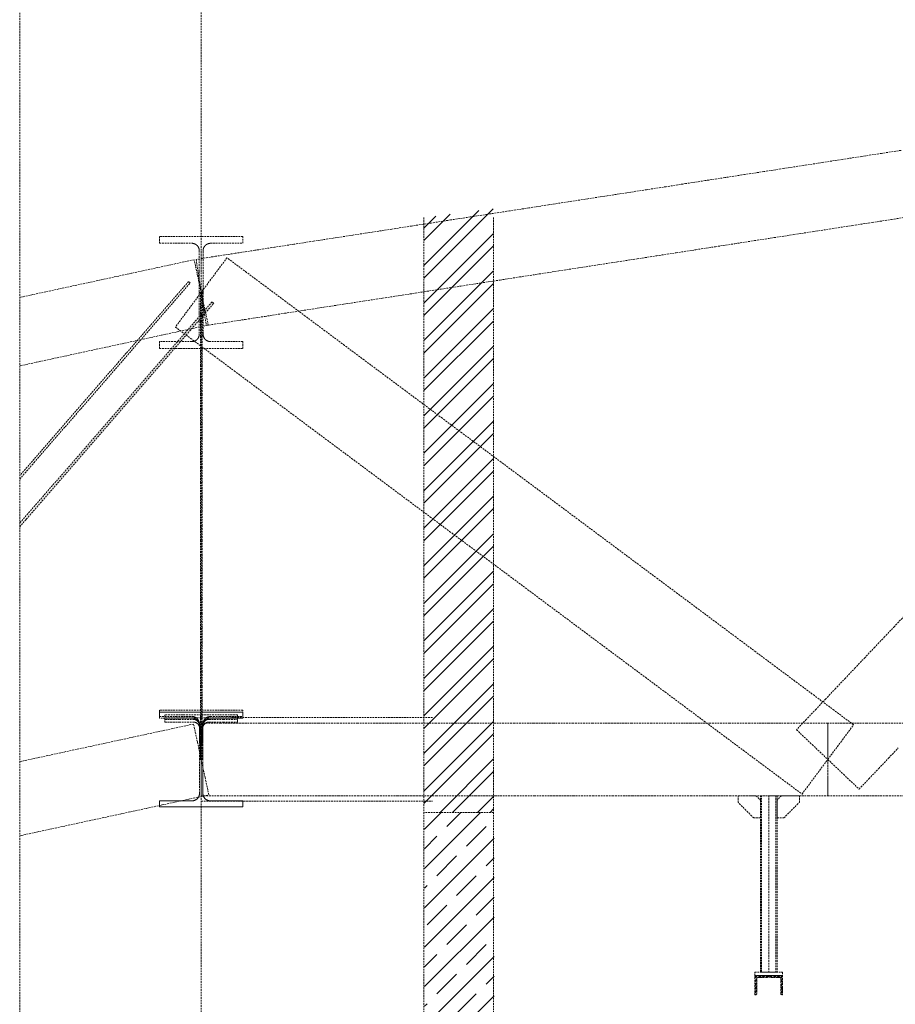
# Model space of a CAD drawing. Header units: millimetres. Extents: x -176817 to 571382, y -58489 to 156123.
# Tile 224 of 256: x 137759 to 140903, y 123536 to 127070. Entities that reach past the tile are written whole.
import ezdxf

# ---------------------------------------------------------------- set-up
doc = ezdxf.new("R2010")
doc.units = ezdxf.units.MM
doc.header["$LTSCALE"] = 0.2
doc.linetypes.add('HIDDEN', pattern=[9.525, 6.35, -3.175])
doc.layers.add('-AAA Podkład', color=252, linetype='Continuous', lineweight=13)

msp = doc.modelspace()

# ---------------------------------------------------------------- hatches: boundary and pattern name
at = {"layer": '-AAA Podkład', "linetype": 'HIDDEN', "ltscale": 5}
h = msp.add_hatch(dxfattribs=at)
h.set_pattern_fill('ANSI32', color=256, scale=10, style=0)
h.set_pattern_definition([(45, (26603.97, 77565.27), (-67.35192, 67.35192), []), (45, (26648.87, 77565.27), (-67.35192, 67.35192), [])])
h.paths.add_polyline_path([(139460.9118, 126391.9552), (139460.9118, 124225.2658), (139210.9118, 124225.2658), (139210.9118, 126359.8439)])
h = msp.add_hatch(dxfattribs=at)
h.set_pattern_fill('JIS_STN_1E', color=256, scale=100, style=0)
h.set_pattern_definition([(45, (118185.63, 198032.11), (-70.71068, 70.71068), []), (45, (118256.13, 198032.11), (-70.71068, 70.71068), [100, -50])])
h.paths.add_polyline_path([(139462.7207, 124225.314), (139212.8036, 124225.314), (139212.8036, 122475.3751), (139462.7207, 122475.423), (139462.7207, 122551.4232), (139455.9666, 122551.4232), (139453.3024, 122551.4), (139453.3024, 122550.4232), (139341.1195, 122550.4232), (139338.6491, 122557.4232), (139341.1195, 122564.4232), (139455.9666, 122564.4232), (139455.9666, 122563.4232), (139462.7207, 122563.4232)])
h = msp.add_hatch(dxfattribs=at)
h.set_pattern_fill('ANSI32', color=256)
h.set_pattern_definition([(45, (89089.003, 119094.125), (-6.7351921, 6.7351921), []), (45, (89093.493, 119094.125), (-6.7351921, 6.7351921), [])])
h.paths.add_polyline_path([(140398.7675, 123640.2658), (140448.7675, 123640.2658), (140448.7675, 123638.3544, -0.414213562), (140443.6789, 123633.2658), (140405.7675, 123633.2658), (140405.7675, 123575.3544, -0.414213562), (140400.6789, 123570.2658), (140398.7675, 123570.2658)])
h.paths.add_polyline_path([(140448.7675, 123638.3544), (140448.7675, 123640.2658), (140498.7675, 123640.2658), (140498.7675, 123570.2658), (140496.8561, 123570.2658, -0.414213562), (140491.7675, 123575.3544), (140491.7675, 123633.2658), (140453.8561, 123633.2658, -0.414213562)])

# ---------------------------------------------------------------- linework, layer by layer
for p, q in [((138410.9118, 154623.4714), (138410.9118, 103624.3027)), ((139210.9118, 126359.8439, 0), (139210.9118, 122475.3269, 0)), ((139460.8289, 126359.8439, 0), (139460.8289, 122475.3269, 0)), ((140448.7675, 124285.2658, 0), (140448.7675, 123652.2658, 0)), ((139460.9118, 124225.2658, 0), (139210.9118, 124225.2658, 0))]:
    msp.add_line(p, q, dxfattribs=at)
at = {"layer": '-AAA Podkład', "linetype": 'HIDDEN', "ltscale": 5, "extrusion": (0, 1, 0)}
for p, q in [((138520.9118, 124565.2658), (139240.9118, 124565.2658)), ((138410.9118, 124265.2658), (139240.9118, 124265.2658))]:
    msp.add_line(p, q, dxfattribs=at)
at = {"layer": '-AAA Podkład', "linetype": 'HIDDEN', "ltscale": 5}
msp.add_lwpolyline([(175983.6053, 129267.0338), (137759.1691, 129267.0338), (137759.1691, 121876.9135), (175983.6053, 121876.9135)], close=True, dxfattribs=at)
for points in [[(140923.8328, 126601.3765), (140853.5203, 126590.5093), (140783.2078, 126579.6421), (140712.8953, 126568.775), (140642.5828, 126557.9078), (140572.2703, 126547.0406), (140501.9578, 126536.1734), (140431.6453, 126525.3062), (140361.3328, 126514.439), (140291.0203, 126503.5718), (140220.7078, 126492.7046), (140150.3953, 126481.8375), (140080.0828, 126470.9703), (140009.7703, 126460.1031), (139939.4578, 126449.2359), (139869.1453, 126438.3687), (139798.8328, 126427.5015), (139728.5203, 126416.6343), (139658.2078, 126405.7671), (139587.8953, 126394.9), (139517.5828, 126384.0328), (139447.2703, 126373.1656), (139376.9578, 126362.2984), (139306.6453, 126351.4312), (139236.3328, 126340.564), (139166.0203, 126329.6968), (139095.7078, 126318.8296), (139025.3953, 126307.9625), (138955.0828, 126297.0953), (138884.7703, 126286.2281), (138814.4578, 126275.3609), (138744.1453, 126264.4937), (138673.8328, 126253.6265), (138603.5203, 126242.7593), (138533.2078, 126231.8921), (138462.8953, 126221.025), (138392.5828, 126210.1578), (138401.7473, 126150.8618), (138410.9118, 126091.5658), (138420.0763, 126032.2699), (138429.2409, 125972.9739), (138499.5534, 125983.8411), (138569.8659, 125994.7083), (138640.1784, 126005.5755), (138710.4909, 126016.4427), (138780.8034, 126027.3098), (138851.1159, 126038.177), (138921.4284, 126049.0442), (138991.7409, 126059.9114), (139062.0534, 126070.7786), (139132.3659, 126081.6458), (139202.6784, 126092.513), (139272.9909, 126103.3802), (139343.3034, 126114.2473), (139413.6159, 126125.1145), (139483.9284, 126135.9817), (139554.2409, 126146.8489), (139624.5534, 126157.7161), (139694.8659, 126168.5833), (139765.1784, 126179.4505), (139835.4909, 126190.3177), (139905.8034, 126201.1848), (139976.1159, 126212.052), (140046.4284, 126222.9192), (140116.7409, 126233.7864), (140187.0534, 126244.6536), (140257.3659, 126255.5208), (140327.6784, 126266.388), (140397.9909, 126277.2552), (140468.3034, 126288.1223), (140538.6159, 126298.9895), (140608.9284, 126309.8567), (140679.2409, 126320.7239), (140749.5534, 126331.5911), (140819.8659, 126342.4583), (140890.1784, 126353.3255), (140960.4909, 126364.1927)], [(138404.1618, 126240.7668), (138404.1618, 126166.1663), (138404.1618, 126091.5658), (138417.6618, 126091.5658), (138417.6618, 126166.1663), (138417.6618, 126240.7668), (138417.67, 126241.4304), (138417.6943, 126242.0933), (138417.735, 126242.7552), (138417.7917, 126243.4159), (138417.8647, 126244.0749), (138417.9538, 126244.7321), (138418.059, 126245.387), (138418.1803, 126246.0395), (138418.3174, 126246.6882), (138418.4702, 126247.3331), (138418.6388, 126247.9738), (138418.8229, 126248.6101), (138419.0226, 126249.2417), (138419.2377, 126249.8684), (138419.4682, 126250.4897), (138419.7139, 126251.1056), (138419.975, 126251.7159), (138420.2508, 126252.3194), (138420.5413, 126252.9158), (138420.8463, 126253.5049), (138421.1657, 126254.0862), (138421.4992, 126254.6597), (138421.8468, 126255.2249), (138422.2083, 126255.7817), (138422.5833, 126256.3293), (138422.9715, 126256.8673), (138423.3725, 126257.3954), (138423.7864, 126257.9135), (138424.2128, 126258.4212), (138424.6517, 126258.9184), (138425.1027, 126259.4048), (138425.5658, 126259.8803), (138426.0403, 126260.3441), (138426.5258, 126260.7959), (138427.0221, 126261.2355), (138427.529, 126261.6628), (138428.0463, 126262.0775), (138428.5736, 126262.4795), (138429.1108, 126262.8684), (138429.6576, 126263.2442), (138430.2134, 126263.6064), (138430.7775, 126263.9546), (138431.3499, 126264.2887), (138431.9302, 126264.6087), (138432.5181, 126264.9143), (138433.1135, 126265.2054), (138433.7161, 126265.4819), (138434.3256, 126265.7436), (138434.9415, 126265.9904), (138435.563, 126266.2218), (138436.1899, 126266.4378), (138436.8218, 126266.6383), (138437.4585, 126266.8233), (138438.0996, 126266.9925), (138438.7448, 126267.146), (138439.3939, 126267.2836), (138440.0458, 126267.4052), (138440.7001, 126267.5106), (138441.3567, 126267.5999), (138442.0151, 126267.673), (138442.6751, 126267.7299), (138443.3365, 126267.7706), (138443.9988, 126267.7951), (138444.6618, 126267.8032), (138502.7868, 126267.8032), (138560.9118, 126267.8032), (138560.9118, 126291.8356), (138485.9118, 126291.8356), (138410.9118, 126291.8356), (138335.9118, 126291.8356), (138260.9118, 126291.8356), (138260.9118, 126267.8032), (138319.0368, 126267.8032), (138377.1618, 126267.8032), (138377.8255, 126267.7951), (138378.4884, 126267.7706), (138379.1503, 126267.7298), (138379.8109, 126267.6728), (138380.47, 126267.5995), (138381.1271, 126267.5101), (138381.782, 126267.4044), (138382.4344, 126267.2827), (138383.0831, 126267.145), (138383.7278, 126266.9916), (138384.3684, 126266.8224), (138385.0045, 126266.6375), (138385.6359, 126266.4371), (138386.2622, 126266.2212), (138386.8833, 126265.9899), (138387.4988, 126265.7433), (138388.1088, 126265.4813), (138388.7119, 126265.2046), (138389.3078, 126264.9131), (138389.8963, 126264.6072), (138390.4772, 126264.2868), (138391.05, 126263.9523), (138391.6146, 126263.6036), (138392.1707, 126263.2411), (138392.7176, 126262.865), (138393.2549, 126262.4759), (138393.7822, 126262.0737), (138394.2994, 126261.6589), (138394.8063, 126261.2314), (138395.3026, 126260.7916), (138395.7881, 126260.3395), (138396.2626, 126259.8755), (138396.7255, 126259.4001), (138397.1763, 126258.9136), (138397.6149, 126258.4164), (138398.0412, 126257.9087), (138398.4549, 126257.3906), (138398.8558, 126256.8625), (138399.2437, 126256.3245), (138399.6184, 126255.777), (138399.9796, 126255.2206), (138400.3267, 126254.6558), (138400.6599, 126254.0829), (138400.9788, 126253.5021), (138401.2834, 126252.9136), (138401.5736, 126252.3177), (138401.8492, 126251.7147), (138402.11, 126251.1049), (138402.3559, 126250.4886), (138402.5865, 126249.8668), (138402.8017, 126249.2396), (138403.0015, 126248.6074), (138403.1858, 126247.9706), (138403.3544, 126247.3293), (138403.5073, 126246.6839), (138403.6443, 126246.0347), (138403.7654, 126245.3828), (138403.8704, 126244.7284), (138403.9593, 126244.0719), (138404.0321, 126243.4134), (138404.0888, 126242.7534), (138404.1294, 126242.0921), (138404.1537, 126241.4298), (138404.1618, 126240.7668)], [(137759.1691, 125827.8572), (137763.0748, 125828.7018), (137819.1748, 125840.833), (137875.2748, 125852.9643), (137931.3748, 125865.0955), (137987.4748, 125877.2268), (138043.5748, 125889.358), (138099.6748, 125901.4893), (138155.7748, 125913.6205), (138211.8748, 125925.7518), (138267.9748, 125937.883), (138324.0748, 125950.0143), (138380.1748, 125962.1455), (138436.2748, 125974.2768), (138423.5933, 126032.9213), (138410.9118, 126091.5658), (138398.2303, 126150.2104), (138385.5489, 126208.8549), (138329.4489, 126196.7236), (138273.3489, 126184.5924), (138217.2489, 126172.4611), (138161.1489, 126160.3299), (138105.0489, 126148.1986), (138048.9489, 126136.0674), (137992.8489, 126123.9361), (137936.7489, 126111.8049), (137880.6489, 126099.6736), (137824.5489, 126087.5424), (137768.4489, 126075.4111), (137759.1691, 126073.4044)], [(140568.3083, 124290.9695), (140614.6101, 124353.1177), (140660.9118, 124415.2658), (140707.2136, 124477.414), (140753.5154, 124539.5622), (140683.2029, 124591.9466), (140612.8904, 124644.3309), (140542.5779, 124696.7153), (140472.2654, 124749.0997), (140401.9529, 124801.4841), (140331.6404, 124853.8684), (140261.3279, 124906.2528), (140191.0154, 124958.6372), (140120.7029, 125011.0216), (140050.3904, 125063.4059), (139980.0779, 125115.7903), (139909.7654, 125168.1747), (139839.4529, 125220.5591), (139769.1404, 125272.9434), (139698.8279, 125325.3278), (139628.5154, 125377.7122), (139558.2029, 125430.0966), (139487.8904, 125482.4809), (139417.5779, 125534.8653), (139347.2654, 125587.2497), (139276.9529, 125639.6341), (139206.6404, 125692.0184), (139136.3279, 125744.4028), (139066.0154, 125796.7872), (138995.7029, 125849.1716), (138925.3904, 125901.5559), (138855.0779, 125953.9403), (138784.7654, 126006.3247), (138714.4529, 126058.7091), (138644.1404, 126111.0934), (138573.8279, 126163.4778), (138503.5154, 126215.8622), (138457.2136, 126153.714), (138410.9118, 126091.5658), (138364.6101, 126029.4177), (138318.3083, 125967.2695), (138388.6208, 125914.8851), (138458.9333, 125862.5007), (138529.2458, 125810.1164), (138599.5583, 125757.732), (138669.8708, 125705.3476), (138740.1833, 125652.9632), (138810.4958, 125600.5789), (138880.8083, 125548.1945), (138951.1208, 125495.8101), (139021.4333, 125443.4257), (139091.7458, 125391.0414), (139162.0583, 125338.657), (139232.3708, 125286.2726), (139302.6833, 125233.8882), (139372.9958, 125181.5039), (139443.3083, 125129.1195), (139513.6208, 125076.7351), (139583.9333, 125024.3507), (139654.2458, 124971.9664), (139724.5583, 124919.582), (139794.8708, 124867.1976), (139865.1833, 124814.8132), (139935.4958, 124762.4289), (140005.8083, 124710.0445), (140076.1208, 124657.6601), (140146.4333, 124605.2757), (140216.7458, 124552.8914), (140287.0583, 124500.507), (140357.3708, 124448.1226), (140427.6833, 124395.7382), (140497.9958, 124343.3539), (140568.3083, 124290.9695)], [(137759.1691, 125421.3357), (137810.673, 125480.5629), (137866.773, 125545.0754), (137922.873, 125609.5879), (137978.973, 125674.1004), (138035.073, 125738.6129), (138091.173, 125803.1254), (138147.273, 125867.6379), (138203.373, 125932.1504), (138259.473, 125996.6629), (138315.573, 126061.1754), (138371.673, 126125.6879), (138365.6363, 126130.9374)], [(138365.6363, 126130.9374), (138309.5363, 126066.4249), (138253.4363, 126001.9124), (138197.3363, 125937.3999), (138141.2363, 125872.8874), (138085.1363, 125808.3749), (138029.0363, 125743.8624), (137972.9363, 125679.3499), (137916.8363, 125614.8374), (137860.7363, 125550.3249), (137804.6363, 125485.8124), (137759.1691, 125433.5272)], [(138260.9118, 125914.7841), (138260.9118, 125890.6775), (138335.9118, 125890.6775), (138410.9118, 125890.6775), (138485.9118, 125890.6775), (138560.9118, 125890.6775), (138560.9118, 125914.7841), (138502.7868, 125914.7841), (138444.6618, 125914.7841), (138443.9971, 125914.7923), (138443.3331, 125914.817), (138442.6702, 125914.858), (138442.0085, 125914.9154), (138441.3485, 125914.9891), (138440.6903, 125915.0791), (138440.0344, 125915.1854), (138439.3811, 125915.3079), (138438.7311, 125915.4465), (138438.085, 125915.601), (138437.4432, 125915.7714), (138436.8058, 125915.9575), (138436.1733, 125916.1593), (138435.5458, 125916.3766), (138434.9237, 125916.6095), (138434.3072, 125916.8577), (138433.6975, 125917.1209), (138433.0947, 125917.3989), (138432.4992, 125917.6916), (138431.9111, 125917.9988), (138431.3307, 125918.3204), (138430.7584, 125918.6562), (138430.1943, 125919.0061), (138429.6387, 125919.3699), (138429.0918, 125919.7477), (138428.5546, 125920.1386), (138428.0273, 125920.5424), (138427.5102, 125920.9591), (138427.0035, 125921.3883), (138426.5074, 125921.8299), (138426.0221, 125922.2837), (138425.5479, 125922.7495), (138425.0856, 125923.2265), (138424.6353, 125923.7146), (138424.1972, 125924.2133), (138423.7715, 125924.7226), (138423.3585, 125925.2422), (138422.9582, 125925.7718), (138422.5709, 125926.3112), (138422.1968, 125926.8601), (138421.8363, 125927.4179), (138421.4897, 125927.9842), (138421.1572, 125928.5585), (138420.8388, 125929.1407), (138420.5348, 125929.7306), (138420.2452, 125930.3277), (138419.9702, 125930.932), (138419.7099, 125931.5431), (138419.4645, 125932.1607), (138419.2343, 125932.784), (138419.0195, 125933.4125), (138418.8201, 125934.0459), (138418.6362, 125934.6841), (138418.4679, 125935.3266), (138418.3154, 125935.9732), (138418.1786, 125936.6237), (138418.0577, 125937.2771), (138417.9528, 125937.9331), (138417.864, 125938.5912), (138417.7913, 125939.2512), (138417.7347, 125939.9128), (138417.6942, 125940.5757), (138417.6699, 125941.2395), (138417.6618, 125941.904), (138417.6618, 126016.7349), (138417.6618, 126091.5658), (138404.1618, 126091.5658), (138404.1618, 126016.7349), (138404.1618, 125941.904), (138404.1537, 125941.2394), (138404.1294, 125940.5755), (138404.0889, 125939.9126), (138404.0323, 125939.2509), (138403.9596, 125938.5908), (138403.8707, 125937.9326), (138403.7659, 125937.2765), (138403.645, 125936.623), (138403.5081, 125935.9727), (138403.3556, 125935.3262), (138403.1874, 125934.6838), (138403.0035, 125934.0459), (138402.8042, 125933.4126), (138402.5894, 125932.7842), (138402.3593, 125932.1611), (138402.1139, 125931.5435), (138401.8537, 125930.9326), (138401.5788, 125930.3285), (138401.2893, 125929.7314), (138400.9853, 125929.1416), (138400.667, 125928.5594), (138400.3345, 125927.9851), (138399.988, 125927.419), (138399.6276, 125926.8612), (138399.2533, 125926.3119), (138398.8658, 125925.7722), (138398.4653, 125925.2424), (138398.052, 125924.7225), (138397.6261, 125924.213), (138397.1878, 125923.714), (138396.7373, 125923.2257), (138396.2746, 125922.7484), (138395.8007, 125922.2829), (138395.3157, 125921.8293), (138394.8198, 125921.3879), (138394.3133, 125920.9589), (138393.7964, 125920.5425), (138393.2694, 125920.1388), (138392.7325, 125919.7481), (138392.1859, 125919.3706), (138391.6302, 125919.0066), (138391.0661, 125918.6567), (138390.4937, 125918.3208), (138389.9133, 125917.9992), (138389.3251, 125917.6919), (138388.7295, 125917.3992), (138388.1266, 125917.1211), (138387.5168, 125916.8579), (138386.9003, 125916.6096), (138386.278, 125916.3767), (138385.6505, 125916.1593), (138385.0178, 125915.9575), (138384.3803, 125915.7713), (138383.7384, 125915.6009), (138383.0922, 125915.4464), (138382.4422, 125915.3078), (138381.7889, 125915.1853), (138381.133, 125915.0791), (138380.4749, 125914.9891), (138379.815, 125914.9154), (138379.1534, 125914.858), (138378.4904, 125914.817), (138377.8265, 125914.7923), (138377.1618, 125914.7841), (138319.0368, 125914.7841), (138260.9118, 125914.7841)], [(138407.9118, 126091.5658), (138407.9118, 126039.1815), (138407.9118, 125986.7971), (138407.9118, 125934.4127), (138407.9118, 125882.0283), (138407.9118, 125829.644), (138407.9118, 125777.2596), (138407.9118, 125724.8752), (138407.9118, 125672.4908), (138407.9118, 125620.1065), (138407.9118, 125567.7221), (138407.9118, 125515.3377), (138407.9118, 125462.9533), (138407.9118, 125410.569), (138407.9118, 125358.1846), (138407.9118, 125305.8002), (138407.9118, 125253.4158), (138407.9118, 125201.0315), (138407.9118, 125148.6471), (138407.9118, 125096.2627), (138407.9118, 125043.8783), (138407.9118, 124991.494), (138407.9118, 124939.1096), (138407.9118, 124886.7252), (138407.9118, 124834.3408), (138407.9118, 124781.9565), (138407.9118, 124729.5721), (138407.9118, 124677.1877), (138407.9118, 124624.8033), (138407.9118, 124572.419), (138407.9118, 124520.0346), (138407.9118, 124467.6502), (138407.9118, 124415.2658), (138413.9118, 124415.2658), (138413.9118, 124467.6502), (138413.9118, 124520.0346), (138413.9118, 124572.419), (138413.9118, 124624.8033), (138413.9118, 124677.1877), (138413.9118, 124729.5721), (138413.9118, 124781.9565), (138413.9118, 124834.3408), (138413.9118, 124886.7252), (138413.9118, 124939.1096), (138413.9118, 124991.494), (138413.9118, 125043.8783), (138413.9118, 125096.2627), (138413.9118, 125148.6471), (138413.9118, 125201.0315), (138413.9118, 125253.4158), (138413.9118, 125305.8002), (138413.9118, 125358.1846), (138413.9118, 125410.569), (138413.9118, 125462.9533), (138413.9118, 125515.3377), (138413.9118, 125567.7221), (138413.9118, 125620.1065), (138413.9118, 125672.4908), (138413.9118, 125724.8752), (138413.9118, 125777.2596), (138413.9118, 125829.644), (138413.9118, 125882.0283), (138413.9118, 125934.4127), (138413.9118, 125986.7971), (138413.9118, 126039.1815), (138413.9118, 126091.5658), (138407.9118, 126091.5658)], [(137759.1691, 125250.6542), (137782.9874, 125278.0442), (137839.0874, 125342.5567), (137895.1874, 125407.0692), (137951.2874, 125471.5817), (138007.3874, 125536.0942), (138063.4874, 125600.6067), (138119.5874, 125665.1192), (138175.6874, 125729.6317), (138231.7874, 125794.1442), (138287.8874, 125858.6567), (138343.9874, 125923.1692), (138400.0874, 125987.6817), (138456.1874, 126052.1942), (138450.1507, 126057.4438), (138394.0507, 125992.9313), (138337.9507, 125928.4188), (138281.8507, 125863.9063), (138225.7507, 125799.3938), (138169.6507, 125734.8813), (138113.5507, 125670.3688), (138057.4507, 125605.8563), (138001.3507, 125541.3438), (137945.2507, 125476.8313), (137889.1507, 125412.3188), (137833.0507, 125347.8063), (137776.9507, 125283.2938), (137759.1691, 125262.8457)], [(140935.1797, 124929.5951), (140900.0234, 124892.5357), (140864.8672, 124855.4764), (140829.7109, 124818.417), (140794.5547, 124781.3576), (140759.3984, 124744.2982), (140724.2422, 124707.2389), (140689.0859, 124670.1795), (140653.9297, 124633.1201), (140618.7734, 124596.0607), (140583.6172, 124559.0014), (140548.4609, 124521.942), (140604.6864, 124468.6039), (140660.9118, 124415.2658), (140717.1373, 124361.9278), (140773.3627, 124308.5897), (140808.519, 124345.6491), (140843.6752, 124382.7084), (140878.8315, 124419.7678), (140913.9877, 124456.8272)], [(138404.9118, 124541.3793), (138404.9118, 124478.3225), (138404.9118, 124415.2658), (138416.9118, 124415.2658), (138416.9118, 124478.3225), (138416.9118, 124541.3793), (138416.9197, 124542.0552), (138416.9432, 124542.7305), (138416.9825, 124543.405), (138417.0373, 124544.0783), (138417.1078, 124544.7501), (138417.194, 124545.4202), (138417.2957, 124546.0883), (138417.413, 124546.754), (138417.5457, 124547.4162), (138417.6937, 124548.0749), (138417.8571, 124548.7299), (138418.0357, 124549.3807), (138418.2295, 124550.0273), (138418.4384, 124550.6691), (138418.6624, 124551.3061), (138418.9013, 124551.9378), (138419.1552, 124552.5639), (138419.4237, 124553.1836), (138419.7068, 124553.7966), (138420.0042, 124554.4027), (138420.316, 124555.0015), (138420.642, 124555.5928), (138420.9821, 124556.1763), (138421.3362, 124556.7518), (138421.7038, 124557.3182), (138422.0848, 124557.8755), (138422.479, 124558.4233), (138422.8862, 124558.9613), (138423.3064, 124559.4893), (138423.7393, 124560.007), (138424.1849, 124560.5142), (138424.6429, 124561.0105), (138425.1128, 124561.4954), (138425.5943, 124561.9684), (138426.0871, 124562.4293), (138426.5911, 124562.8779), (138427.1061, 124563.3138), (138427.6318, 124563.7368), (138428.168, 124564.1468), (138428.7145, 124564.5435), (138429.2719, 124564.927), (138429.8384, 124565.2962), (138430.4138, 124565.651), (138430.9979, 124565.991), (138431.5904, 124566.3161), (138432.191, 124566.6261), (138432.7996, 124566.9209), (138433.4159, 124567.2002), (138434.0378, 124567.4632), (138434.6659, 124567.7101), (138435.2999, 124567.9407), (138435.9395, 124568.1549), (138436.5844, 124568.3527), (138437.2342, 124568.5338), (138437.8888, 124568.6983), (138438.5478, 124568.8458), (138439.2108, 124568.9764), (138439.8766, 124569.0897), (138440.5449, 124569.1857), (138441.2153, 124569.2643), (138441.8875, 124569.3256), (138442.5612, 124569.3694), (138443.2361, 124569.3957), (138443.9118, 124569.4045), (138502.4118, 124569.4045), (138560.9118, 124569.4045), (138560.9118, 124591.7208), (138485.9118, 124591.7208), (138410.9118, 124591.7208), (138335.9118, 124591.7208), (138260.9118, 124591.7208), (138260.9118, 124569.4045), (138319.4118, 124569.4045), (138377.9118, 124569.4045), (138378.588, 124569.3957), (138379.2634, 124569.3693), (138379.9376, 124569.3255), (138380.6102, 124569.2641), (138381.2811, 124569.1854), (138381.9498, 124569.0893), (138382.6161, 124568.9758), (138383.2796, 124568.845), (138383.9387, 124568.6973), (138384.5934, 124568.5328), (138385.2433, 124568.3515), (138385.8883, 124568.1536), (138386.528, 124567.9392), (138387.162, 124567.7084), (138387.7902, 124567.4614), (138388.4123, 124567.1982), (138389.028, 124566.919), (138389.6361, 124566.6244), (138390.2363, 124566.3145), (138390.8284, 124565.9895), (138391.412, 124565.6497), (138391.987, 124565.2952), (138392.5531, 124564.9262), (138393.1099, 124564.5429), (138393.6565, 124564.1462), (138394.1927, 124563.7362), (138394.7184, 124563.3131), (138395.2334, 124562.8771), (138395.7373, 124562.4286), (138396.2302, 124561.9677), (138396.7117, 124561.4946), (138397.1816, 124561.0097), (138397.64, 124560.5129), (138398.0858, 124560.0053), (138398.5191, 124559.4871), (138398.9395, 124558.9585), (138399.3471, 124558.42), (138399.7415, 124557.8717), (138400.1227, 124557.3139), (138400.4905, 124556.7469), (138400.8443, 124556.1717), (138401.1841, 124555.5885), (138401.5098, 124554.9974), (138401.8213, 124554.3988), (138402.1186, 124553.7931), (138402.4014, 124553.1803), (138402.6697, 124552.5609), (138402.9233, 124551.9352), (138403.1622, 124551.3036), (138403.386, 124550.6669), (138403.5948, 124550.0252), (138403.7885, 124549.3788), (138403.967, 124548.7281), (138404.1303, 124548.0733), (138404.2783, 124547.4148), (138404.4109, 124546.7528), (138404.5281, 124546.0872), (138404.6298, 124545.4193), (138404.7159, 124544.7494), (138404.7864, 124544.0777), (138404.8412, 124543.4045), (138404.8804, 124542.7302), (138404.904, 124542.055), (138404.9118, 124541.3793)], [(138377.9118, 124266.7658), (138378.5111, 124266.7725), (138379.1155, 124266.7927), (138379.7246, 124266.8268), (138380.3379, 124266.8751), (138380.9551, 124266.9379), (138381.5756, 124267.0156), (138382.199, 124267.1084), (138382.8248, 124267.2166), (138383.4525, 124267.3405), (138384.0815, 124267.4802), (138384.7112, 124267.636), (138385.3411, 124267.8081), (138385.9706, 124267.9965), (138386.599, 124268.2016), (138387.2259, 124268.4232), (138387.8504, 124268.6616), (138388.472, 124268.9166), (138389.09, 124269.1885), (138389.7038, 124269.477), (138390.3128, 124269.7822), (138390.9162, 124270.1039), (138391.5134, 124270.4421), (138392.1037, 124270.7965), (138392.6865, 124271.167), (138393.2611, 124271.5533), (138393.827, 124271.9551), (138394.3835, 124272.3723), (138394.9299, 124272.8043), (138395.4657, 124273.2509), (138395.9903, 124273.7117), (138396.5031, 124274.1862), (138397.0037, 124274.674), (138397.4915, 124275.1745), (138397.966, 124275.6874), (138398.4268, 124276.212), (138398.8734, 124276.7478), (138399.3054, 124277.2942), (138399.7225, 124277.8507), (138400.1244, 124278.4165), (138400.5107, 124278.9912), (138400.8812, 124279.574), (138401.2356, 124280.1643), (138401.5738, 124280.7615), (138401.8955, 124281.3649), (138402.2007, 124281.9738), (138402.4892, 124282.5876), (138402.761, 124283.2057), (138403.0161, 124283.8273), (138403.2545, 124284.4518), (138403.4761, 124285.0786), (138403.6811, 124285.7071), (138403.8696, 124286.3366), (138404.0417, 124286.9665), (138404.1975, 124287.5962), (138404.3372, 124288.2252), (138404.4611, 124288.8528), (138404.5693, 124289.4786), (138404.6621, 124290.1021), (138404.7398, 124290.7226), (138404.8026, 124291.3398), (138404.8509, 124291.9531), (138404.885, 124292.5622), (138404.9052, 124293.1665), (138404.9118, 124293.7658), (138404.9118, 124354.5158), (138404.9118, 124415.2658), (138404.9118, 124476.0158), (138404.9118, 124536.7658), (138404.9052, 124537.3651), (138404.885, 124537.9695), (138404.8509, 124538.5786), (138404.8026, 124539.1919), (138404.7398, 124539.8091), (138404.6621, 124540.4296), (138404.5693, 124541.053), (138404.4611, 124541.6788), (138404.3372, 124542.3065), (138404.1975, 124542.9355), (138404.0417, 124543.5652), (138403.8696, 124544.1951), (138403.6811, 124544.8246), (138403.4761, 124545.4531), (138403.2545, 124546.0799), (138403.0161, 124546.7044), (138402.761, 124547.326), (138402.4892, 124547.944), (138402.2007, 124548.5579), (138401.8955, 124549.1668), (138401.5738, 124549.7702), (138401.2356, 124550.3674), (138400.8812, 124550.9577), (138400.5107, 124551.5405), (138400.1244, 124552.1152), (138399.7225, 124552.681), (138399.3054, 124553.2375), (138398.8734, 124553.7839), (138398.4268, 124554.3197), (138397.966, 124554.8443), (138397.4915, 124555.3571), (138397.0037, 124555.8577), (138396.5031, 124556.3455), (138395.9903, 124556.82), (138395.4657, 124557.2808), (138394.9299, 124557.7274), (138394.3835, 124558.1594), (138393.827, 124558.5765), (138393.2611, 124558.9784), (138392.6865, 124559.3647), (138392.1037, 124559.7352), (138391.5134, 124560.0896), (138390.9162, 124560.4278), (138390.3128, 124560.7495), (138389.7038, 124561.0547), (138389.09, 124561.3432), (138388.472, 124561.615), (138387.8504, 124561.8701), (138387.2259, 124562.1085), (138386.599, 124562.3301), (138385.9706, 124562.5351), (138385.3411, 124562.7236), (138384.7112, 124562.8957), (138384.0815, 124563.0515), (138383.4525, 124563.1912), (138382.8248, 124563.3151), (138382.199, 124563.4233), (138381.5756, 124563.5161), (138380.9551, 124563.5938), (138380.3379, 124563.6566), (138379.7246, 124563.7049), (138379.1155, 124563.739), (138378.5111, 124563.7592), (138377.9118, 124563.7658), (138319.4118, 124563.7658), (138260.9118, 124563.7658), (138260.9118, 124585.2658), (138335.9118, 124585.2658), (138410.9118, 124585.2658), (138485.9118, 124585.2658), (138560.9118, 124585.2658), (138560.9118, 124563.7658), (138502.4118, 124563.7658), (138443.9118, 124563.7658), (138443.2473, 124563.7577), (138442.5839, 124563.7332), (138441.922, 124563.6924), (138441.2617, 124563.6354), (138440.6034, 124563.5623), (138439.9475, 124563.4732), (138439.2941, 124563.368), (138438.6437, 124563.2468), (138437.9964, 124563.1098), (138437.3526, 124562.9569), (138436.7126, 124562.7883), (138436.0767, 124562.604), (138435.4452, 124562.404), (138434.8184, 124562.1884), (138434.1965, 124561.9573), (138433.5799, 124561.7108), (138432.9694, 124561.4491), (138432.3661, 124561.1728), (138431.7703, 124560.8819), (138431.1823, 124560.5768), (138430.6022, 124560.2575), (138430.0304, 124559.9242), (138429.4671, 124559.5771), (138428.9125, 124559.2163), (138428.3669, 124558.842), (138427.8305, 124558.4544), (138427.3036, 124558.0536), (138426.7864, 124557.6398), (138426.2792, 124557.2131), (138425.7822, 124556.7738), (138425.2957, 124556.3219), (138424.8199, 124555.8577), (138424.3556, 124555.3818), (138423.9036, 124554.8951), (138423.4641, 124554.398), (138423.0374, 124553.8906), (138422.6235, 124553.3733), (138422.2226, 124552.8462), (138421.8349, 124552.3097), (138421.4605, 124551.7639), (138421.0997, 124551.2091), (138420.7525, 124550.6456), (138420.4191, 124550.0736), (138420.0998, 124549.4933), (138419.7946, 124548.9051), (138419.5038, 124548.3091), (138419.2274, 124547.7056), (138418.9657, 124547.0949), (138418.7193, 124546.4785), (138418.4883, 124545.8567), (138418.2729, 124545.2301), (138418.073, 124544.5987), (138417.8888, 124543.963), (138417.7203, 124543.3232), (138417.5675, 124542.6796), (138417.4305, 124542.0325), (138417.3095, 124541.3822), (138417.2043, 124540.729), (138417.1152, 124540.0733), (138417.0422, 124539.4152), (138416.9852, 124538.7551), (138416.9445, 124538.0933), (138416.92, 124537.4301), (138416.9118, 124536.7658), (138416.9118, 124455.7658), (138416.9118, 124374.7658), (138416.9118, 124293.7658), (138416.92, 124293.1013), (138416.9445, 124292.4379), (138416.9853, 124291.776), (138417.0422, 124291.1157), (138417.1153, 124290.4574), (138417.2045, 124289.8015), (138417.3097, 124289.1481), (138417.4308, 124288.4977), (138417.5679, 124287.8504), (138417.7207, 124287.2066), (138417.8894, 124286.5666), (138418.0737, 124285.9307), (138418.2737, 124285.2992), (138418.4892, 124284.6724), (138418.7203, 124284.0505), (138418.9669, 124283.4339), (138419.2286, 124282.8234), (138419.5049, 124282.2201), (138419.7957, 124281.6243), (138420.1009, 124281.0363), (138420.4202, 124280.4563), (138420.7535, 124279.8844), (138421.1006, 124279.3211), (138421.4614, 124278.7665), (138421.8356, 124278.2209), (138422.2233, 124277.6845), (138422.6241, 124277.1576), (138423.0379, 124276.6404), (138423.4645, 124276.1332), (138423.9039, 124275.6363), (138424.3557, 124275.1497), (138424.8199, 124274.674), (138425.2959, 124274.2096), (138425.7825, 124273.7576), (138426.2797, 124273.3182), (138426.787, 124272.8914), (138427.3044, 124272.4775), (138427.8314, 124272.0766), (138428.368, 124271.6889), (138428.9138, 124271.3145), (138429.4686, 124270.9537), (138430.0321, 124270.6065), (138430.6041, 124270.2732), (138431.1843, 124269.9538), (138431.7726, 124269.6486), (138432.3686, 124269.3578), (138432.972, 124269.0814), (138433.5828, 124268.8197), (138434.1992, 124268.5733), (138434.8209, 124268.3423), (138435.4476, 124268.1269), (138436.079, 124267.927), (138436.7147, 124267.7428), (138437.3545, 124267.5743), (138437.9981, 124267.4215), (138438.6452, 124267.2845), (138439.2955, 124267.1635), (138439.9486, 124267.0583), (138440.6044, 124266.9692), (138441.2625, 124266.8962), (138441.9225, 124266.8392), (138442.5843, 124266.7985), (138443.2475, 124266.774), (138443.9118, 124266.7658), (138502.4118, 124266.7658), (138560.9118, 124266.7658), (138560.9118, 124245.2658), (138485.9118, 124245.2658), (138410.9118, 124245.2658), (138335.9118, 124245.2658), (138260.9118, 124245.2658), (138260.9118, 124266.7658), (138319.4118, 124266.7658), (138377.9118, 124266.7658), (138319.4118, 124266.7658), (138260.9118, 124266.7658), (138260.9118, 124245.2658), (138335.9118, 124245.2658), (138410.9118, 124245.2658), (138485.9118, 124245.2658), (138560.9118, 124245.2658), (138560.9118, 124266.7658), (138502.4118, 124266.7658), (138443.9118, 124266.7658), (138443.3125, 124266.7725), (138442.7082, 124266.7927), (138442.0991, 124266.8268), (138441.4858, 124266.8751), (138440.8686, 124266.9379), (138440.2481, 124267.0156), (138439.6246, 124267.1084), (138438.9988, 124267.2166), (138438.3712, 124267.3405), (138437.7422, 124267.4802), (138437.1125, 124267.636), (138436.4826, 124267.8081), (138435.8531, 124267.9965), (138435.2246, 124268.2016), (138434.5978, 124268.4232), (138433.9733, 124268.6616), (138433.3517, 124268.9166), (138432.7336, 124269.1885), (138432.1198, 124269.477), (138431.5109, 124269.7822), (138430.9075, 124270.1039), (138430.3103, 124270.4421), (138429.72, 124270.7965), (138429.1372, 124271.167), (138428.5625, 124271.5533), (138427.9966, 124271.9551), (138427.4402, 124272.3723), (138426.8938, 124272.8043), (138426.358, 124273.2509), (138425.8334, 124273.7117), (138425.3205, 124274.1862), (138424.8199, 124274.674), (138424.3322, 124275.1745), (138423.8577, 124275.6874), (138423.3969, 124276.212), (138422.9503, 124276.7478), (138422.5182, 124277.2942), (138422.1011, 124277.8507), (138421.6993, 124278.4165), (138421.3129, 124278.9912), (138420.9425, 124279.574), (138420.5881, 124280.1643), (138420.2499, 124280.7615), (138419.9282, 124281.3649), (138419.623, 124281.9738), (138419.3344, 124282.5876), (138419.0626, 124283.2057), (138418.8075, 124283.8273), (138418.5692, 124284.4518), (138418.3475, 124285.0786), (138418.1425, 124285.7071), (138417.9541, 124286.3366), (138417.782, 124286.9665), (138417.6262, 124287.5962), (138417.4864, 124288.2252), (138417.3626, 124288.8528), (138417.2544, 124289.4786), (138417.1616, 124290.1021), (138417.0839, 124290.7226), (138417.021, 124291.3398), (138416.9727, 124291.9531), (138416.9387, 124292.5622), (138416.9185, 124293.1665), (138416.9118, 124293.7658), (138416.9118, 124354.5158), (138416.9118, 124415.2658), (138416.9118, 124476.0158), (138416.9118, 124536.7658), (138416.9185, 124537.3651), (138416.9387, 124537.9695), (138416.9727, 124538.5786), (138417.021, 124539.1919), (138417.0839, 124539.8091), (138417.1616, 124540.4296), (138417.2544, 124541.053), (138417.3626, 124541.6788), (138417.4864, 124542.3065), (138417.6262, 124542.9355), (138417.782, 124543.5652), (138417.9541, 124544.1951), (138418.1425, 124544.8246), (138418.3475, 124545.4531), (138418.5692, 124546.0799), (138418.8075, 124546.7044), (138419.0626, 124547.326), (138419.3344, 124547.944), (138419.623, 124548.5579), (138419.9282, 124549.1668), (138420.2499, 124549.7702), (138420.5881, 124550.3674), (138420.9425, 124550.9577), (138421.3129, 124551.5405), (138421.6993, 124552.1152), (138422.1011, 124552.681), (138422.5182, 124553.2375), (138422.9503, 124553.7839), (138423.3969, 124554.3197), (138423.8577, 124554.8443), (138424.3322, 124555.3571), (138424.8199, 124555.8577), (138425.3205, 124556.3455), (138425.8334, 124556.82), (138426.358, 124557.2808), (138426.8938, 124557.7274), (138427.4402, 124558.1594), (138427.9966, 124558.5765), (138428.5625, 124558.9784), (138429.1372, 124559.3647), (138429.72, 124559.7352), (138430.3103, 124560.0896), (138430.9075, 124560.4278), (138431.5109, 124560.7495), (138432.1198, 124561.0547), (138432.7336, 124561.3432), (138433.3517, 124561.615), (138433.9733, 124561.8701), (138434.5978, 124562.1085), (138435.2246, 124562.3301), (138435.8531, 124562.5351), (138436.4826, 124562.7236), (138437.1125, 124562.8957), (138437.7422, 124563.0515), (138438.3712, 124563.1912), (138438.9988, 124563.3151), (138439.6246, 124563.4233), (138440.2481, 124563.5161), (138440.8686, 124563.5938), (138441.4858, 124563.6566), (138442.0991, 124563.7049), (138442.7082, 124563.739), (138443.3125, 124563.7592), (138443.9118, 124563.7658), (138502.4118, 124563.7658), (138560.9118, 124563.7658), (138560.9118, 124585.2658), (138485.9118, 124585.2658), (138410.9118, 124585.2658), (138335.9118, 124585.2658), (138260.9118, 124585.2658), (138260.9118, 124563.7658)], [(138414.6618, 124415.2658), (138414.6618, 124471.85), (138414.6618, 124528.4342), (138414.6738, 124529.4041), (138414.7098, 124530.3738), (138414.7698, 124531.3426), (138414.8539, 124532.3097), (138414.9622, 124533.2745), (138415.0946, 124534.2361), (138415.2512, 124535.1938), (138415.4321, 124536.1469), (138415.6435, 124537.1219), (138415.8809, 124538.0909), (138416.1443, 124539.0532), (138416.4339, 124540.0079), (138416.7613, 124540.9872), (138417.1171, 124541.9565), (138417.5014, 124542.9148), (138417.9144, 124543.8612), (138418.3845, 124544.8514), (138418.8874, 124545.8256), (138419.4233, 124546.7821), (138419.7036, 124547.2532), (138419.9922, 124547.7193), (138420.3198, 124548.2266), (138420.6576, 124548.7275), (138421.0055, 124549.2213), (138421.3636, 124549.708), (138421.7319, 124550.187), (138422.1102, 124550.658), (138422.4987, 124551.1207), (138422.8973, 124551.5748), (138423.3898, 124552.1087), (138423.8967, 124552.6288), (138424.418, 124553.1345), (138424.9535, 124553.6251), (138425.5031, 124554.0999), (138426.0666, 124554.5582), (138426.6441, 124554.9992), (138427.2353, 124555.4225), (138427.8693, 124555.8459), (138428.5172, 124556.2475), (138428.8464, 124556.44), (138429.1787, 124556.6266), (138429.5142, 124556.8073), (138429.8531, 124556.9821), (138430.1951, 124557.1508), (138430.5399, 124557.3132), (138430.8876, 124557.4693), (138431.2381, 124557.6189), (138431.5913, 124557.7619), (138431.9472, 124557.8984), (138432.3057, 124558.0281), (138432.6667, 124558.1511), (138433.0301, 124558.2671), (138433.3954, 124558.376), (138433.7627, 124558.4778), (138434.1318, 124558.5723), (138434.5027, 124558.6596), (138434.8753, 124558.7396), (138435.2496, 124558.8122), (138435.6254, 124558.8774), (138436.0025, 124558.935), (138436.3805, 124558.985), (138436.7592, 124559.0274), (138437.1386, 124559.0621), (138437.5187, 124559.0891), (138437.8993, 124559.1085), (138438.2803, 124559.1201), (138438.6618, 124559.124), (138489.7868, 124559.124), (138540.9118, 124559.124), (138540.9118, 124575.1082), (138475.9118, 124575.1082), (138410.9118, 124575.1082), (138345.9118, 124575.1082), (138280.9118, 124575.1082), (138280.9118, 124559.124), (138332.0368, 124559.124), (138383.1618, 124559.124), (138383.5435, 124559.1201), (138383.9248, 124559.1085), (138384.3056, 124559.0891), (138384.6858, 124559.062), (138385.0654, 124559.0273), (138385.4443, 124558.9849), (138385.8225, 124558.9348), (138386.1998, 124558.8771), (138386.5758, 124558.8119), (138386.9503, 124558.7392), (138387.3231, 124558.6592), (138387.6942, 124558.5718), (138388.0635, 124558.4771), (138388.4309, 124558.3752), (138388.7964, 124558.2662), (138389.1599, 124558.1501), (138389.5212, 124558.027), (138389.8798, 124557.8971), (138390.2358, 124557.7606), (138390.5892, 124557.6174), (138390.9398, 124557.4676), (138391.2876, 124557.3114), (138391.6327, 124557.1488), (138391.9748, 124556.98), (138392.3139, 124556.805), (138392.6495, 124556.6241), (138392.9819, 124556.4374), (138393.3112, 124556.2447), (138393.9594, 124555.8427), (138394.5935, 124555.4189), (138395.1846, 124554.9955), (138395.7618, 124554.5543), (138396.3252, 124554.096), (138396.8746, 124553.6211), (138397.4099, 124553.1305), (138397.931, 124552.6247), (138398.4378, 124552.1046), (138398.9301, 124551.5706), (138399.3283, 124551.1168), (138399.7164, 124550.6544), (138400.0944, 124550.1837), (138400.4622, 124549.705), (138400.82, 124549.2188), (138401.1676, 124548.7253), (138401.505, 124548.2249), (138401.8323, 124547.7179), (138402.1209, 124547.2518), (138402.4012, 124546.7808), (138402.937, 124545.8243), (138403.4398, 124544.8501), (138403.9098, 124543.8599), (138404.3159, 124542.9301), (138404.6943, 124541.9886), (138405.0451, 124541.0364), (138405.3686, 124540.0744), (138405.6648, 124539.1038), (138405.9338, 124538.1254), (138406.1759, 124537.1403), (138406.391, 124536.1496), (138406.5732, 124535.19), (138406.7304, 124534.2276), (138406.8631, 124533.2615), (138406.9716, 124532.2908), (138407.0548, 124531.3288), (138407.1143, 124530.365), (138407.1499, 124529.3999), (138407.1618, 124528.4342), (138407.1618, 124471.85), (138407.1618, 124415.2658), (138414.6618, 124415.2658)], [(137759.1691, 124141.3639), (137765.1816, 124142.6637), (137821.2816, 124154.7919), (137877.3816, 124166.92), (137933.4816, 124179.0481), (137989.5816, 124191.1762), (138045.6816, 124203.3044), (138101.7816, 124215.4325), (138157.8816, 124227.5606), (138213.9816, 124239.6887), (138270.0816, 124251.8169), (138326.1816, 124263.945), (138382.2816, 124276.0731), (138438.3816, 124288.2012), (138424.6467, 124351.7335), (138410.9118, 124415.2658), (138397.1769, 124478.7981), (138383.442, 124542.3304), (138327.342, 124530.2023), (138271.242, 124518.0742), (138215.142, 124505.9461), (138159.042, 124493.8179), (138102.942, 124481.6898), (138046.842, 124469.5617), (137990.742, 124457.4336), (137934.642, 124445.3054), (137878.542, 124433.1773), (137822.442, 124421.0492), (137766.342, 124408.9211), (137759.1691, 124407.3703)], [(138407.1618, 124520.8507), (138407.1618, 124468.0583), (138407.1618, 124415.2658), (138414.6618, 124415.2658), (138414.6618, 124468.0583), (138414.6618, 124520.8507), (138414.6739, 124521.759), (138414.7102, 124522.6669), (138414.7706, 124523.5735), (138414.8552, 124524.4782), (138414.964, 124525.3804), (138415.0971, 124526.2792), (138415.2544, 124527.1741), (138415.436, 124528.0644), (138415.6533, 124528.9957), (138415.8976, 124529.9204), (138416.1689, 124530.8376), (138416.4672, 124531.7463), (138416.7926, 124532.6458), (138417.1452, 124533.535), (138417.5248, 124534.4132), (138417.9317, 124535.2793), (138418.4056, 124536.2075), (138418.6546, 124536.6653), (138418.9116, 124537.1186), (138419.1766, 124537.5673), (138419.4496, 124538.0111), (138419.7306, 124538.45), (138420.0196, 124538.8838), (138420.3506, 124539.3603), (138420.6915, 124539.8299), (138421.0422, 124540.2922), (138421.4025, 124540.747), (138421.7725, 124541.1939), (138422.1521, 124541.6327), (138422.5414, 124542.0632), (138422.9401, 124542.485), (138423.4402, 124542.9883), (138423.9531, 124543.4765), (138424.4797, 124543.95), (138425.0207, 124544.4091), (138425.5741, 124544.8518), (138426.1403, 124545.278), (138426.7191, 124545.6871), (138427.31, 124546.0784), (138427.9488, 124546.473), (138428.6004, 124546.8463), (138429.264, 124547.1975), (138429.9393, 124547.5259), (138430.6264, 124547.8315), (138430.9729, 124547.9749), (138431.3217, 124548.1121), (138431.6727, 124548.2431), (138432.0264, 124548.3679), (138432.3827, 124548.4866), (138432.742, 124548.5992), (138433.1033, 124548.7054), (138433.4655, 124548.8048), (138433.8288, 124548.8975), (138434.1935, 124548.9835), (138434.5597, 124549.0627), (138434.9276, 124549.1353), (138435.2974, 124549.2012), (138435.6693, 124549.2605), (138436.0413, 124549.3127), (138436.414, 124549.358), (138436.7874, 124549.3964), (138437.1614, 124549.4279), (138437.5359, 124549.4524), (138437.9109, 124549.4699), (138438.2862, 124549.4804), (138438.6618, 124549.4839), (138489.7868, 124549.4839), (138540.9118, 124549.4839), (138540.9118, 124564.397), (138475.9118, 124564.397), (138410.9118, 124564.397), (138345.9118, 124564.397), (138280.9118, 124564.397), (138280.9118, 124549.4839), (138332.0368, 124549.4839), (138383.1618, 124549.4839), (138383.8102, 124549.4735), (138384.4562, 124549.4423), (138385.1008, 124549.3904), (138385.7451, 124549.3176), (138386.3859, 124549.2244), (138387.0235, 124549.1108), (138387.6571, 124548.9772), (138388.2862, 124548.8236), (138388.9101, 124548.6506), (138389.5269, 124548.4587), (138390.1374, 124548.2479), (138390.7427, 124548.018), (138391.34, 124547.7702), (138391.9297, 124547.5047), (138392.5113, 124547.2219), (138393.0843, 124546.9222), (138393.6496, 124546.6053), (138394.2051, 124546.2726), (138394.7507, 124545.9246), (138395.2863, 124545.5615), (138395.8116, 124545.1838), (138396.3265, 124544.7918), (138396.8309, 124544.386), (138397.3246, 124543.9668), (138397.8071, 124543.5348), (138398.2781, 124543.0907), (138398.7376, 124542.6348), (138399.1854, 124542.1675), (138399.6214, 124541.6892), (138400.0456, 124541.2004), (138400.4579, 124540.7015), (138400.8582, 124540.1928), (138401.2462, 124539.6751), (138401.6219, 124539.1486), (138401.9854, 124538.6137), (138402.3366, 124538.0706), (138402.6756, 124537.5199), (138403.0022, 124536.9617), (138403.3165, 124536.3965), (138403.6184, 124535.8247), (138403.9083, 124535.2458), (138404.1858, 124534.6608), (138404.4509, 124534.0702), (138404.7036, 124533.4741), (138404.9438, 124532.8729), (138405.1717, 124532.267), (138405.3871, 124531.6565), (138405.5902, 124531.0419), (138405.7808, 124530.4237), (138405.959, 124529.8017), (138406.1249, 124529.1764), (138406.2784, 124528.5479), (138406.4196, 124527.9165), (138406.5485, 124527.2825), (138406.6651, 124526.6461), (138406.7694, 124526.0077), (138406.8614, 124525.3672), (138406.9411, 124524.725), (138407.0086, 124524.0814), (138407.0637, 124523.4367), (138407.1067, 124522.7909), (138407.1373, 124522.1446), (138407.1557, 124521.4977), (138407.1618, 124520.8507)], [(140660.9118, 124285.2658), (140660.9118, 124350.2658), (140660.9118, 124415.2658), (140660.9118, 124480.2658), (140660.9118, 124545.2658), (140590.5993, 124545.2658), (140520.2868, 124545.2658), (140449.9743, 124545.2658), (140379.6618, 124545.2658), (140309.3493, 124545.2658), (140239.0368, 124545.2658), (140168.7243, 124545.2658), (140098.4118, 124545.2658), (140028.0993, 124545.2658), (139957.7868, 124545.2658), (139887.4743, 124545.2658), (139817.1618, 124545.2658), (139746.8493, 124545.2658), (139676.5368, 124545.2658), (139606.2243, 124545.2658), (139535.9118, 124545.2658), (139465.5993, 124545.2658), (139395.2868, 124545.2658), (139324.9743, 124545.2658), (139254.6618, 124545.2658), (139184.3493, 124545.2658), (139114.0368, 124545.2658), (139043.7243, 124545.2658), (138973.4118, 124545.2658), (138903.0993, 124545.2658), (138832.7868, 124545.2658), (138762.4743, 124545.2658), (138692.1618, 124545.2658), (138621.8493, 124545.2658), (138551.5368, 124545.2658), (138481.2243, 124545.2658), (138410.9118, 124545.2658), (138410.9118, 124480.2658), (138410.9118, 124415.2658), (138410.9118, 124350.2658), (138410.9118, 124285.2658), (138481.2243, 124285.2658), (138551.5368, 124285.2658), (138621.8493, 124285.2658), (138692.1618, 124285.2658), (138762.4743, 124285.2658), (138832.7868, 124285.2658), (138903.0993, 124285.2658), (138973.4118, 124285.2658), (139043.7243, 124285.2658), (139114.0368, 124285.2658), (139184.3493, 124285.2658), (139254.6618, 124285.2658), (139324.9743, 124285.2658), (139395.2868, 124285.2658), (139465.5993, 124285.2658), (139535.9118, 124285.2658), (139606.2243, 124285.2658), (139676.5368, 124285.2658), (139746.8493, 124285.2658), (139817.1618, 124285.2658), (139887.4743, 124285.2658), (139957.7868, 124285.2658), (140028.0993, 124285.2658), (140098.4118, 124285.2658), (140168.7243, 124285.2658), (140239.0368, 124285.2658), (140309.3493, 124285.2658), (140379.6618, 124285.2658), (140449.9743, 124285.2658), (140520.2868, 124285.2658), (140590.5993, 124285.2658), (140660.9118, 124285.2658)], [(140942.1618, 124545.2658), (140871.8493, 124545.2658), (140801.5368, 124545.2658), (140731.2243, 124545.2658), (140660.9118, 124545.2658), (140660.9118, 124480.2658), (140660.9118, 124415.2658), (140660.9118, 124350.2658), (140660.9118, 124285.2658), (140731.2243, 124285.2658), (140801.5368, 124285.2658), (140871.8493, 124285.2658), (140942.1618, 124285.2658)]]:
    msp.add_lwpolyline(points, dxfattribs=at)
at = {"layer": '-AAA Podkład', "linetype": 'HIDDEN', "ltscale": 5, "elevation": 0}
for points in [[(140418.7675, 124205.2658), (140394.7675, 124205.2658), (140338.7675, 124261.2658), (140338.7675, 124285.2658), (140402.7675, 124285.2658), (140418.7675, 124269.2658)], [(140478.7675, 123652.2658), (140418.7675, 123652.2658), (140418.7675, 124285.2658), (140478.7675, 124285.2658)], [(140478.7675, 124205.2658), (140502.7675, 124205.2658), (140558.7675, 124261.2658), (140558.7675, 124285.2658), (140494.7675, 124285.2658), (140478.7675, 124269.2658)], [(140498.7675, 123640.2658), (140398.7675, 123640.2658), (140398.7675, 123652.2658), (140498.7675, 123652.2658)]]:
    msp.add_lwpolyline(points, close=True, dxfattribs=at)
for points in [[(140422.7675, 123652.2658), (140422.7675, 124285.2658)], [(140474.7675, 124285.2658), (140474.7675, 123652.2658)]]:
    msp.add_lwpolyline(points, dxfattribs=at)
for points in [[(140398.7675, 123640.2658), (140448.7675, 123640.2658), (140448.7675, 123638.3544, -0.414213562), (140443.6789, 123633.2658), (140405.7675, 123633.2658), (140405.7675, 123575.3544, -0.414213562), (140400.6789, 123570.2658), (140398.7675, 123570.2658)], [(140448.7675, 123638.3544), (140448.7675, 123640.2658), (140498.7675, 123640.2658), (140498.7675, 123570.2658), (140496.8561, 123570.2658, -0.414213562), (140491.7675, 123575.3544), (140491.7675, 123633.2658), (140453.8561, 123633.2658, -0.414213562)]]:
    msp.add_lwpolyline(points, format="xyb", close=True, dxfattribs=at)

doc.saveas('drawing.dxf')
